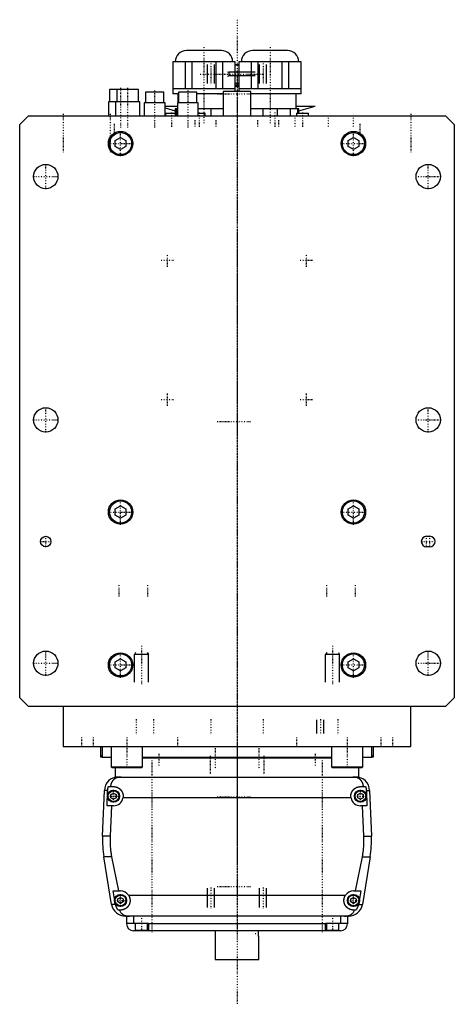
# Model space of a CAD drawing. Extents: x -125 to 125, y -123 to 443.
import ezdxf

# ---------------------------------------------------------------- set-up
doc = ezdxf.new("R2010")
doc.units = 0
doc.linetypes.add('CENTER', pattern=[1.5, 0.45, -0.5, 0.05, -0.5])
for name, color, linetype in [('AM_0', 7, 'CONTINUOUS'), ('AM_10', 7, 'CONTINUOUS'), ('AM_7', 7, 'CENTER')]:
    doc.layers.add(name, color=color, linetype=linetype)

msp = doc.modelspace()

# ---------------------------------------------------------------- linework, layer by layer
at = {"layer": 'AM_0', "color": 7, "linetype": 'CONTINUOUS'}
for p, q in [((-9, 425.5), (-29, 425.5)), ((29, 425.5), (9, 425.5)), ((-36.88, 419), (-36.88, 403.5)), ((-1.13, 419), (-36.88, 419)), ((-36.73, 403.5), (-36.73, 419)), ((-29.85, 419), (-29.85, 403.5)), ((-25.88, 403.5), (-25.88, 419)), ((-12.13, 419), (-12.13, 403.5)), ((-8.15, 403.5), (-8.15, 419)), ((-1.27, 419), (-1.27, 403.5)), ((-1.13, 403.5), (-1.13, 419)), ((-1.13, 417.5), (1.13, 417.5)), ((-1.13, 417.2), (1.13, 417.2)), ((1.12, 419), (1.12, 403.5)), ((36.87, 419), (1.12, 419)), ((1.27, 403.5), (1.27, 419)), ((8.15, 419), (8.15, 403.5)), ((12.12, 403.5), (12.12, 419)), ((25.87, 419), (25.87, 403.5)), ((29.85, 403.5), (29.85, 419)), ((36.73, 419), (36.73, 403.5)), ((36.87, 403.5), (36.87, 419)), ((-73.25, 403), (-73.25, 396)), ((-56.71, 403), (-73.25, 403)), ((-69.21, 403), (-69.21, 396)), ((-56.71, 396), (-56.71, 403)), ((-37, 403.5), (-37, 400.5)), ((-1, 403.5), (-37, 403.5)), ((-1.13, 406.8), (1.13, 406.8)), ((-1.13, 406.5), (1.13, 406.5)), ((-1.13, 405.5), (1.13, 405.5)), ((-1.13, 405), (1.13, 405)), ((-1, 402), (-1, 403.5)), ((1, 403.5), (1, 402)), ((37, 403.5), (1, 403.5)), ((37, 400.5), (37, 403.5)), ((-52.63, 401.5), (-52.63, 395.5)), ((-42.13, 401.5), (-52.63, 401.5)), ((-42.13, 395.5), (-42.13, 401.5)), ((-33.58, 400.5), (-37, 400.5)), ((-34, 400.5), (-34, 395.5)), ((-33.57, 401.5), (-33.57, 395.5)), ((-23.07, 401.5), (-33.57, 401.5)), ((-23.07, 395.5), (-23.07, 401.5)), ((-7.99, 400.5), (-23.07, 400.5)), ((-8, 402), (-8, 388)), ((8, 402), (-8, 402)), ((37, 400.5), (7.99, 400.5)), ((8, 388), (8, 402)), ((34, 392), (34, 400.5)), ((-74, 396), (-74, 388)), ((-55.96, 396), (-74, 396)), ((-69.96, 396), (-69.96, 388)), ((-55.96, 388), (-55.96, 396)), ((-53.38, 395.5), (-53.38, 388)), ((-41.38, 395.5), (-53.38, 395.5)), ((-41.39, 393.5), (-34.34, 393.5)), ((-41.38, 388), (-41.38, 395.5)), ((-41.38, 392.5), (-35.5, 390.88)), ((-35.5, 392), (-35.5, 388)), ((-34.32, 392), (-35.5, 392)), ((-34.87, 388), (-34.87, 392)), ((-34.32, 395.5), (-34.32, 388)), ((-22.32, 395.5), (-34.32, 395.5)), ((-22.32, 388), (-22.32, 395.5)), ((-7.99, 392), (-22.32, 392)), ((-14.97, 392), (-14.97, 388)), ((35.5, 392), (7.99, 392)), ((14.97, 388), (14.97, 392)), ((23.03, 392), (23.03, 388)), ((30.84, 388), (30.84, 392)), ((34.03, 393.5), (45, 393.5)), ((34.87, 392), (34.87, 389.5)), ((35.5, 390.88), (45, 393.5)), ((35.5, 389.5), (35.5, 392)), ((-125, 383), (-120, 388)), ((-120, 388), (120, 388)), ((-41.17, 389.5), (-41.17, 388)), ((-41.17, 389.5), (-35.5, 389.5)), ((-22.32, 389.5), (-18.25, 389.5)), ((-18.25, 388), (-18.25, 389.5)), ((34.17, 389.5), (34.17, 388)), ((34.17, 389.5), (41.17, 389.5)), ((41.17, 388), (41.17, 389.5)), ((120, 388), (125, 383)), ((-125, 53), (-125, 383)), ((125, 383), (125, 53)), ((-70, 373.73), (-67, 375.46)), ((-67, 375.46), (-64, 373.73)), ((64, 373.73), (67, 375.46)), ((67, 375.46), (70, 373.73)), ((-70, 370.27), (-70, 373.73)), ((-67, 368.54), (-70, 370.27)), ((-64, 370.27), (-67, 368.54)), ((-64, 373.73), (-64, 370.27)), ((64, 370.27), (64, 373.73)), ((67, 368.54), (64, 370.27)), ((70, 370.27), (67, 368.54)), ((70, 373.73), (70, 370.27)), ((-70, 161.73), (-67, 163.46)), ((-70, 158.27), (-70, 161.73)), ((-67, 163.46), (-64, 161.73)), ((-64, 161.73), (-64, 158.27)), ((64, 161.73), (67, 163.46)), ((64, 158.27), (64, 161.73)), ((67, 163.46), (70, 161.73)), ((70, 161.73), (70, 158.27)), ((-67, 156.54), (-70, 158.27)), ((-64, 158.27), (-67, 156.54)), ((67, 156.54), (64, 158.27)), ((70, 158.27), (67, 156.54)), ((109, 146), (111, 146)), ((111, 140), (109, 140)), ((-70, 73.73), (-67, 75.46)), ((-70, 70.27), (-70, 73.73)), ((-67, 75.46), (-64, 73.73)), ((-64, 73.73), (-64, 70.27)), ((64, 73.73), (67, 75.46)), ((64, 70.27), (64, 73.73)), ((67, 75.46), (70, 73.73)), ((70, 73.73), (70, 70.27)), ((-67, 68.54), (-70, 70.27)), ((-64, 70.27), (-67, 68.54)), ((67, 68.54), (64, 70.27)), ((70, 70.27), (67, 68.54)), ((-120, 48), (-125, 53)), ((125, 53), (120, 48)), ((120, 48), (-120, 48)), ((-100, 48), (-100, 25)), ((100, 25), (100, 48)), ((-100, 25), (100, 25)), ((-88.79, 25.01), (-88.79, 25)), ((-78.5, 25), (-78.5, 19.2)), ((-77.5, 25), (-77.5, 19)), ((-72.29, 25), (-72.29, 13.4)), ((-54.29, 13.4), (-54.29, 25)), ((-40.35, 25), (-40.35, 25)), ((40.35, 25), (40.35, 25)), ((54.29, 25), (54.29, 13.4)), ((72.29, 13.4), (72.29, 25)), ((77.5, 19), (77.5, 25)), ((78.5, 19.2), (78.5, 25)), ((88.79, 25), (88.79, 25.01)), ((-78.5, 19.7), (-77.56, 19.7)), ((-78.5, 19.2), (-77.56, 19.2)), ((-77.5, 19), (-72.29, 19)), ((-54.3, 18.5), (54.3, 18.5)), ((-54.29, 19), (54.29, 19)), ((72.29, 19), (77.5, 19)), ((77.56, 19.7), (78.5, 19.7)), ((77.56, 19.2), (78.5, 19.2)), ((-72.29, 13.4), (-71.89, 13)), ((-72.29, 13.4), (-54.29, 13.4)), ((-71.89, 13), (-54.69, 13)), ((-70, 13), (-70, 7.5)), ((-54.69, 13), (-54.29, 13.4)), ((54.29, 13.4), (54.69, 13)), ((54.29, 13.4), (72.29, 13.4)), ((54.69, 13), (71.89, 13)), ((70, 7.5), (70, 13)), ((71.89, 13), (72.29, 13.4)), ((-70, 7.5), (-66.56, 7.5)), ((-68.3, 7.5), (68.3, 7.5)), ((68.3, 7.5), (70, 7.5)), ((-73.97, 2), (-71, 2)), ((71, 2), (73.97, 2)), ((-77.28, -26.54), (-76.29, -0.2)), ((-74.4, -0.2), (-76.29, -0.2)), ((-74.75, -9), (-74.4, -0.2)), ((-72.5, -2.63), (-71, -1.77)), ((-72.5, -4.37), (-72.5, -2.63)), ((-71, -5.23), (-72.5, -4.37)), ((-71, -1.77), (-69.5, -2.63)), ((-69.5, -4.37), (-71, -5.23)), ((-69.5, -2.63), (-69.5, -4.37)), ((65.59, -4.5), (-65.59, -4.5)), ((69.5, -2.63), (71, -1.77)), ((69.5, -4.37), (69.5, -2.63)), ((71, -5.23), (69.5, -4.37)), ((71, -1.77), (72.5, -2.63)), ((72.5, -4.37), (71, -5.23)), ((72.5, -2.63), (72.5, -4.37)), ((74.4, -0.2), (76.29, -0.2)), ((74.4, -0.2), (74.75, -9)), ((76.29, -0.2), (77.28, -26.54)), ((-71, -9), (-74.75, -9)), ((-72.2, -9), (-72.97, -26.54)), ((74.75, -9), (71, -9)), ((72.97, -26.54), (72.2, -9)), ((-72.97, -26.54), (-77.28, -26.54)), ((72.97, -26.54), (77.28, -26.54)), ((-72.1, -65.78), (-76.54, -38.4)), ((-72.1, -38.4), (-76.54, -38.4)), ((-72.1, -38.4), (-68.19, -58)), ((68.19, -58), (72.1, -38.4)), ((72.1, -38.4), (76.54, -38.4)), ((76.54, -38.4), (72.1, -65.78)), ((-70.39, -62.62), (-71.21, -58)), ((-71.21, -58), (-67, -58)), ((-68.5, -62.63), (-67, -61.77)), ((-67, -61.77), (-65.5, -62.63)), ((-62.39, -60.5), (62.39, -60.5)), ((65.5, -62.63), (67, -61.77)), ((67, -58), (71.21, -58)), ((67, -61.77), (68.5, -62.63)), ((71.21, -58), (70.39, -62.62)), ((-69.82, -65.78), (-72.1, -65.78)), ((-69.82, -65.78), (-69.87, -65.5)), ((-68.5, -64.37), (-68.5, -62.63)), ((-67, -65.23), (-68.5, -64.37)), ((-65.5, -64.37), (-67, -65.23)), ((-65.5, -62.63), (-65.5, -64.37)), ((65.5, -64.37), (65.5, -62.63)), ((67, -65.23), (65.5, -64.37)), ((68.5, -64.37), (67, -65.23)), ((68.5, -62.63), (68.5, -64.37)), ((69.87, -65.5), (69.82, -65.78)), ((69.82, -65.78), (72.1, -65.78)), ((-67, -69), (-68.39, -69)), ((64.2, -72.5), (-64.2, -72.5)), ((-63.5, -72.5), (-63.5, -77)), ((-59.5, -72.5), (-59.5, -76.5)), ((59.5, -72.5), (59.5, -76.5)), ((63.5, -72.5), (63.5, -77)), ((68.39, -69), (67, -69)), ((-63.5, -76.5), (-51, -76.5)), ((-58.5, -76.5), (-58.5, -80.5)), ((-51.5, -80.5), (-51.5, -76.5)), ((-51, -76.5), (-51, -81)), ((51, -77), (-51, -77)), ((51, -81), (51, -76.5)), ((51, -76.5), (63.5, -76.5)), ((51.5, -76.5), (51.5, -80.5)), ((58.5, -80.5), (58.5, -76.5)), ((59.5, -81), (-59.5, -81)), ((-58.5, -80.5), (-51.5, -80.5)), ((-55, -81), (-55, -80.5)), ((-12.5, -81), (-12.5, -97.5)), ((12.43, -81.11), (12.42, -81.25)), ((12.45, -84.14), (12.47, -84.29)), ((12.49, -84.42), (12.49, -84.46)), ((12.5, -97.5), (12.5, -84.5)), ((51.5, -80.5), (58.5, -80.5)), ((55, -81), (55, -80.5)), ((-12.5, -97.5), (12.5, -97.5))]:
    msp.add_line(p, q, dxfattribs=at)
for points in [[(-66.56, 7.5, 0), (-66.61, 7.5, 0), (-66.7, 7.5, 0), (-66.8, 7.5, 0), (-66.84, 7.5, 0), (-66.89, 7.49, 0), (-66.98, 7.49, 0), (-67.08, 7.49, 0), (-67.17, 7.48, 0), (-67.26, 7.47, 0), (-67.35, 7.47, 0), (-67.4, 7.46, 0), (-67.45, 7.46, 0), (-67.54, 7.45, 0), (-67.63, 7.44, 0), (-67.72, 7.42, 0), (-67.82, 7.41, 0), (-67.91, 7.4, 0), (-67.95, 7.39, 0), (-68, 7.38, 0), (-68.09, 7.37, 0), (-68.18, 7.35, 0), (-68.23, 7.34, 0), (-68.27, 7.33, 0), (-68.36, 7.31, 0), (-68.45, 7.29, 0), (-68.49, 7.28, 0), (-68.53, 7.27, 0), (-68.62, 7.24, 0), (-68.71, 7.22, 0), (-68.79, 7.2, 0), (-68.88, 7.17, 0), (-68.96, 7.14, 0), (-69, 7.13, 0), (-69.04, 7.11, 0), (-69.13, 7.08, 0), (-69.21, 7.05, 0), (-69.29, 7.02, 0), (-69.37, 6.99, 0), (-69.45, 6.96, 0), (-69.49, 6.94, 0), (-69.53, 6.92, 0), (-69.6, 6.89, 0), (-69.68, 6.85, 0), (-69.76, 6.81, 0), (-69.83, 6.77, 0), (-69.91, 6.74, 0), (-69.94, 6.72, 0), (-69.98, 6.69, 0), (-70.05, 6.65, 0), (-70.12, 6.61, 0), (-70.19, 6.57, 0), (-70.26, 6.52, 0), (-70.33, 6.48, 0), (-70.37, 6.46, 0), (-70.4, 6.43, 0), (-70.47, 6.39, 0), (-70.53, 6.34, 0), (-70.6, 6.29, 0), (-70.66, 6.24, 0), (-70.72, 6.19, 0), (-70.75, 6.17, 0), (-70.78, 6.14, 0), (-70.84, 6.09, 0), (-70.9, 6.04, 0), (-70.93, 6.01, 0), (-70.96, 5.98, 0), (-71.02, 5.93, 0), (-71.08, 5.87, 0), (-71.1, 5.85, 0), (-71.13, 5.82, 0), (-71.19, 5.76, 0), (-71.24, 5.71, 0), (-71.29, 5.65, 0), (-71.34, 5.59, 0), (-71.4, 5.53, 0), (-71.42, 5.5, 0), (-71.45, 5.47, 0), (-71.5, 5.41, 0), (-71.54, 5.35, 0), (-71.59, 5.28, 0), (-71.64, 5.22, 0), (-71.68, 5.16, 0), (-71.71, 5.12, 0), (-71.73, 5.09, 0), (-71.77, 5.02, 0), (-71.82, 4.96, 0), (-71.86, 4.89, 0), (-71.9, 4.82, 0), (-71.94, 4.75, 0), (-71.96, 4.72, 0), (-71.98, 4.68, 0), (-72.02, 4.61, 0), (-72.06, 4.54, 0), (-72.1, 4.46, 0), (-72.13, 4.39, 0), (-72.17, 4.32, 0), (-72.18, 4.28, 0), (-72.2, 4.24, 0), (-72.24, 4.16, 0), (-72.27, 4.09, 0), (-72.3, 4.01, 0), (-72.33, 3.93, 0), (-72.36, 3.85, 0), (-72.37, 3.81, 0), (-72.39, 3.77, 0), (-72.42, 3.69, 0), (-72.44, 3.61, 0), (-72.46, 3.57, 0), (-72.47, 3.52, 0), (-72.49, 3.44, 0), (-72.52, 3.36, 0), (-72.53, 3.32, 0), (-72.54, 3.27, 0), (-72.56, 3.19, 0), (-72.58, 3.1, 0), (-72.6, 3.02, 0), (-72.62, 2.93, 0), (-72.63, 2.84, 0), (-72.64, 2.8, 0), (-72.65, 2.76, 0), (-72.66, 2.67, 0), (-72.68, 2.58, 0), (-72.72, 2.27, 0), (-72.74, 2, 0)], [(72.74, 2, 0), (72.74, 2.05, 0), (72.73, 2.14, 0), (72.72, 2.23, 0), (72.72, 2.27, 0), (72.71, 2.32, 0), (72.7, 2.41, 0), (72.69, 2.5, 0), (72.68, 2.59, 0), (72.66, 2.68, 0), (72.65, 2.76, 0), (72.64, 2.81, 0), (72.63, 2.85, 0), (72.61, 2.94, 0), (72.6, 3.03, 0), (72.58, 3.11, 0), (72.56, 3.2, 0), (72.54, 3.28, 0), (72.52, 3.33, 0), (72.51, 3.37, 0), (72.49, 3.45, 0), (72.46, 3.53, 0), (72.45, 3.58, 0), (72.44, 3.62, 0), (72.41, 3.7, 0), (72.39, 3.78, 0), (72.37, 3.82, 0), (72.36, 3.86, 0), (72.33, 3.94, 0), (72.3, 4.01, 0), (72.27, 4.09, 0), (72.23, 4.17, 0), (72.2, 4.24, 0), (72.18, 4.28, 0), (72.17, 4.32, 0), (72.13, 4.39, 0), (72.1, 4.46, 0), (72.06, 4.54, 0), (72.02, 4.61, 0), (71.98, 4.68, 0), (71.96, 4.71, 0), (71.94, 4.75, 0), (71.9, 4.82, 0), (71.86, 4.89, 0), (71.82, 4.95, 0), (71.78, 5.02, 0), (71.73, 5.08, 0), (71.71, 5.12, 0), (71.69, 5.15, 0), (71.64, 5.21, 0), (71.6, 5.28, 0), (71.55, 5.34, 0), (71.5, 5.4, 0), (71.45, 5.46, 0), (71.43, 5.49, 0), (71.4, 5.52, 0), (71.35, 5.58, 0), (71.3, 5.64, 0), (71.25, 5.7, 0), (71.19, 5.75, 0), (71.14, 5.81, 0), (71.11, 5.84, 0), (71.08, 5.87, 0), (71.03, 5.92, 0), (70.97, 5.98, 0), (70.94, 6, 0), (70.91, 6.03, 0), (70.85, 6.08, 0), (70.79, 6.13, 0), (70.76, 6.16, 0), (70.73, 6.18, 0), (70.67, 6.23, 0), (70.6, 6.28, 0), (70.54, 6.33, 0), (70.47, 6.38, 0), (70.41, 6.43, 0), (70.37, 6.45, 0), (70.34, 6.47, 0), (70.27, 6.52, 0), (70.2, 6.56, 0), (70.13, 6.61, 0), (70.06, 6.65, 0), (69.99, 6.69, 0), (69.95, 6.71, 0), (69.91, 6.73, 0), (69.84, 6.77, 0), (69.76, 6.81, 0), (69.69, 6.85, 0), (69.61, 6.88, 0), (69.53, 6.92, 0), (69.5, 6.94, 0), (69.46, 6.95, 0), (69.38, 6.99, 0), (69.3, 7.02, 0), (69.22, 7.05, 0), (69.13, 7.08, 0), (69.05, 7.11, 0), (69.01, 7.13, 0), (68.97, 7.14, 0), (68.89, 7.17, 0), (68.8, 7.19, 0), (68.72, 7.22, 0), (68.63, 7.24, 0), (68.54, 7.27, 0), (68.5, 7.28, 0), (68.46, 7.29, 0), (68.37, 7.31, 0), (68.28, 7.33, 0), (68.23, 7.34, 0), (68.19, 7.35, 0), (68.1, 7.36, 0), (68.01, 7.38, 0), (67.96, 7.39, 0), (67.91, 7.4, 0), (67.82, 7.41, 0), (67.73, 7.42, 0), (67.64, 7.44, 0), (67.55, 7.45, 0), (67.45, 7.46, 0), (67.41, 7.46, 0), (67.36, 7.47, 0), (67.27, 7.47, 0), (67.17, 7.48, 0), (67.08, 7.49, 0), (66.99, 7.49, 0), (66.89, 7.49, 0), (66.85, 7.5, 0), (66.8, 7.5, 0), (66.7, 7.5, 0), (66.61, 7.5, 0), (66.56, 7.5, 0)], [(-74.4, -0.2, 0), (-74.39, -0.14, 0), (-74.39, -0.02, 0), (-74.38, 0.1, 0), (-74.37, 0.16, 0), (-74.37, 0.23, 0), (-74.35, 0.35, 0), (-74.34, 0.47, 0), (-74.32, 0.6, 0), (-74.3, 0.72, 0), (-74.28, 0.85, 0), (-74.27, 0.91, 0), (-74.26, 0.97, 0), (-74.23, 1.1, 0), (-74.2, 1.22, 0), (-74.17, 1.34, 0), (-74.14, 1.47, 0), (-74.1, 1.59, 0), (-74.09, 1.65, 0), (-74.07, 1.71, 0), (-74.03, 1.83, 0), (-73.99, 1.94, 0), (-73.97, 2, 0)], [(-71, 2, 0), (-70.96, 2, 0), (-70.87, 2, 0), (-70.78, 2, 0), (-70.73, 1.99, 0), (-70.69, 1.99, 0), (-70.6, 1.99, 0), (-70.51, 1.98, 0), (-70.42, 1.97, 0), (-70.33, 1.96, 0), (-70.24, 1.95, 0), (-70.19, 1.94, 0), (-70.15, 1.93, 0), (-70.06, 1.92, 0), (-69.97, 1.9, 0), (-69.88, 1.88, 0), (-69.79, 1.86, 0), (-69.7, 1.84, 0), (-69.65, 1.83, 0), (-69.61, 1.82, 0), (-69.52, 1.8, 0), (-69.43, 1.77, 0), (-69.38, 1.76, 0), (-69.34, 1.74, 0), (-69.25, 1.72, 0), (-69.17, 1.69, 0), (-69.12, 1.67, 0), (-69.08, 1.65, 0), (-68.99, 1.62, 0), (-68.91, 1.59, 0), (-68.82, 1.55, 0), (-68.74, 1.51, 0), (-68.66, 1.48, 0), (-68.61, 1.46, 0), (-68.57, 1.44, 0), (-68.49, 1.39, 0), (-68.41, 1.35, 0), (-68.33, 1.31, 0), (-68.25, 1.26, 0), (-68.17, 1.22, 0), (-68.14, 1.2, 0), (-68.1, 1.17, 0), (-68.02, 1.12, 0), (-67.95, 1.07, 0), (-67.87, 1.02, 0), (-67.8, 0.97, 0), (-67.73, 0.92, 0), (-67.69, 0.89, 0), (-67.66, 0.87, 0), (-67.59, 0.81, 0), (-67.52, 0.76, 0), (-67.45, 0.7, 0), (-67.39, 0.65, 0), (-67.32, 0.59, 0), (-67.29, 0.56, 0), (-67.26, 0.53, 0), (-67.2, 0.47, 0), (-67.14, 0.41, 0), (-67.08, 0.35, 0), (-67.02, 0.29, 0), (-66.96, 0.23, 0), (-66.93, 0.2, 0), (-66.9, 0.17, 0), (-66.84, 0.1, 0), (-66.79, 0.04, 0), (-66.76, 0, 0), (-66.73, -0.03, 0), (-66.68, -0.1, 0), (-66.62, -0.17, 0), (-66.6, -0.2, 0), (-66.57, -0.24, 0), (-66.52, -0.31, 0), (-66.47, -0.38, 0), (-66.42, -0.45, 0), (-66.37, -0.53, 0), (-66.32, -0.6, 0), (-66.3, -0.64, 0), (-66.28, -0.68, 0), (-66.23, -0.76, 0), (-66.19, -0.83, 0), (-66.15, -0.91, 0), (-66.11, -0.99, 0), (-66.06, -1.07, 0), (-66.05, -1.11, 0), (-66.03, -1.15, 0), (-65.99, -1.23, 0), (-65.95, -1.32, 0), (-65.92, -1.4, 0), (-65.88, -1.48, 0), (-65.85, -1.57, 0), (-65.84, -1.61, 0), (-65.82, -1.65, 0), (-65.79, -1.74, 0), (-65.76, -1.82, 0), (-65.74, -1.91, 0), (-65.71, -1.99, 0), (-65.69, -2.08, 0), (-65.68, -2.12, 0), (-65.66, -2.17, 0), (-65.64, -2.25, 0), (-65.62, -2.34, 0), (-65.61, -2.43, 0), (-65.59, -2.52, 0), (-65.57, -2.6, 0), (-65.57, -2.65, 0), (-65.56, -2.69, 0), (-65.55, -2.78, 0), (-65.54, -2.87, 0), (-65.53, -2.91, 0), (-65.53, -2.96, 0), (-65.52, -3.04, 0), (-65.51, -3.13, 0), (-65.51, -3.18, 0), (-65.51, -3.22, 0), (-65.5, -3.31, 0), (-65.5, -3.39, 0), (-65.5, -3.48, 0), (-65.5, -3.57, 0), (-65.5, -3.65, 0), (-65.5, -3.7, 0), (-65.51, -3.74, 0), (-65.51, -3.83, 0), (-65.52, -3.92, 0), (-65.52, -4.01, 0), (-65.53, -4.1, 0), (-65.54, -4.19, 0), (-65.55, -4.23, 0), (-65.55, -4.28, 0), (-65.57, -4.37, 0), (-65.58, -4.46, 0), (-65.59, -4.5, 0)], [(65.59, -4.5, 0), (65.58, -4.46, 0), (65.57, -4.37, 0), (65.55, -4.28, 0), (65.55, -4.23, 0), (65.54, -4.19, 0), (65.53, -4.1, 0), (65.52, -4.01, 0), (65.52, -3.92, 0), (65.51, -3.83, 0), (65.51, -3.74, 0), (65.5, -3.7, 0), (65.5, -3.65, 0), (65.5, -3.57, 0), (65.5, -3.48, 0), (65.5, -3.39, 0), (65.5, -3.31, 0), (65.51, -3.22, 0), (65.51, -3.18, 0), (65.51, -3.13, 0), (65.52, -3.04, 0), (65.53, -2.96, 0), (65.53, -2.91, 0), (65.54, -2.87, 0), (65.55, -2.78, 0), (65.56, -2.69, 0), (65.57, -2.65, 0), (65.57, -2.6, 0), (65.59, -2.52, 0), (65.61, -2.43, 0), (65.62, -2.34, 0), (65.64, -2.25, 0), (65.66, -2.17, 0), (65.68, -2.12, 0), (65.69, -2.08, 0), (65.71, -1.99, 0), (65.74, -1.91, 0), (65.76, -1.82, 0), (65.79, -1.74, 0), (65.82, -1.65, 0), (65.84, -1.61, 0), (65.85, -1.57, 0), (65.88, -1.48, 0), (65.92, -1.4, 0), (65.95, -1.32, 0), (65.99, -1.23, 0), (66.03, -1.15, 0), (66.05, -1.11, 0), (66.06, -1.07, 0), (66.11, -0.99, 0), (66.15, -0.91, 0), (66.19, -0.83, 0), (66.23, -0.76, 0), (66.28, -0.68, 0), (66.3, -0.64, 0), (66.32, -0.6, 0), (66.37, -0.53, 0), (66.42, -0.45, 0), (66.47, -0.38, 0), (66.52, -0.31, 0), (66.57, -0.24, 0), (66.6, -0.2, 0), (66.62, -0.17, 0), (66.68, -0.1, 0), (66.73, -0.03, 0), (66.76, 0, 0), (66.79, 0.04, 0), (66.84, 0.1, 0), (66.9, 0.17, 0), (66.93, 0.2, 0), (66.96, 0.23, 0), (67.02, 0.29, 0), (67.08, 0.35, 0), (67.14, 0.41, 0), (67.2, 0.47, 0), (67.26, 0.53, 0), (67.29, 0.56, 0), (67.32, 0.59, 0), (67.39, 0.65, 0), (67.45, 0.7, 0), (67.52, 0.76, 0), (67.59, 0.81, 0), (67.66, 0.87, 0), (67.69, 0.89, 0), (67.73, 0.92, 0), (67.8, 0.97, 0), (67.87, 1.02, 0), (67.95, 1.07, 0), (68.02, 1.12, 0), (68.1, 1.17, 0), (68.14, 1.2, 0), (68.17, 1.22, 0), (68.25, 1.26, 0), (68.33, 1.31, 0), (68.41, 1.35, 0), (68.49, 1.39, 0), (68.57, 1.44, 0), (68.61, 1.46, 0), (68.66, 1.48, 0), (68.74, 1.51, 0), (68.82, 1.55, 0), (68.91, 1.59, 0), (68.99, 1.62, 0), (69.08, 1.65, 0), (69.12, 1.67, 0), (69.17, 1.69, 0), (69.25, 1.72, 0), (69.34, 1.74, 0), (69.38, 1.76, 0), (69.43, 1.77, 0), (69.52, 1.8, 0), (69.61, 1.82, 0), (69.65, 1.83, 0), (69.7, 1.84, 0), (69.79, 1.86, 0), (69.88, 1.88, 0), (69.97, 1.9, 0), (70.06, 1.92, 0), (70.15, 1.93, 0), (70.19, 1.94, 0), (70.24, 1.95, 0), (70.33, 1.96, 0), (70.42, 1.97, 0), (70.51, 1.98, 0), (70.6, 1.99, 0), (70.69, 1.99, 0), (70.73, 1.99, 0), (70.78, 2, 0), (70.87, 2, 0), (70.96, 2, 0), (71, 2, 0)], [(73.97, 2, 0), (73.99, 1.94, 0), (74.03, 1.83, 0), (74.07, 1.71, 0), (74.09, 1.65, 0), (74.1, 1.59, 0), (74.14, 1.47, 0), (74.17, 1.34, 0), (74.2, 1.22, 0), (74.23, 1.1, 0), (74.26, 0.97, 0), (74.27, 0.91, 0), (74.28, 0.85, 0), (74.3, 0.72, 0), (74.32, 0.6, 0), (74.34, 0.47, 0), (74.35, 0.35, 0), (74.37, 0.23, 0), (74.37, 0.16, 0), (74.38, 0.1, 0), (74.39, -0.02, 0), (74.39, -0.14, 0), (74.4, -0.2, 0)], [(-72.97, -26.54, 0), (-72.99, -26.87, 0), (-73.01, -27.51, 0), (-73.02, -28.16, 0), (-73.02, -28.47, 0), (-73.02, -28.79, 0), (-73.02, -29.43, 0), (-73, -30.07, 0), (-72.98, -30.72, 0), (-72.96, -31.37, 0), (-72.92, -32.03, 0), (-72.9, -32.36, 0), (-72.87, -32.69, 0), (-72.82, -33.35, 0), (-72.75, -34.02, 0), (-72.68, -34.69, 0), (-72.59, -35.36, 0), (-72.5, -36.04, 0), (-72.45, -36.38, 0), (-72.4, -36.71, 0), (-72.29, -37.39, 0), (-72.17, -38.06, 0), (-72.1, -38.4, 0)], [(72.1, -38.4, 0), (72.17, -38.06, 0), (72.29, -37.39, 0), (72.4, -36.71, 0), (72.45, -36.38, 0), (72.5, -36.04, 0), (72.59, -35.36, 0), (72.68, -34.69, 0), (72.75, -34.02, 0), (72.82, -33.35, 0), (72.87, -32.69, 0), (72.9, -32.36, 0), (72.92, -32.03, 0), (72.96, -31.37, 0), (72.98, -30.72, 0), (73, -30.07, 0), (73.02, -29.43, 0), (73.02, -28.79, 0), (73.02, -28.47, 0), (73.02, -28.16, 0), (73.01, -27.51, 0), (72.99, -26.87, 0), (72.97, -26.54, 0)], [(-62.39, -60.5, 0), (-62.36, -60.55, 0), (-62.3, -60.65, 0), (-62.24, -60.74, 0), (-62.21, -60.79, 0), (-62.18, -60.84, 0), (-62.13, -60.95, 0), (-62.08, -61.05, 0), (-62.03, -61.15, 0), (-61.98, -61.26, 0), (-61.93, -61.36, 0), (-61.91, -61.41, 0), (-61.89, -61.47, 0), (-61.85, -61.57, 0), (-61.81, -61.68, 0), (-61.77, -61.79, 0), (-61.74, -61.9, 0), (-61.71, -62.01, 0), (-61.69, -62.06, 0), (-61.68, -62.12, 0), (-61.65, -62.23, 0), (-61.62, -62.34, 0), (-61.61, -62.39, 0), (-61.6, -62.45, 0), (-61.58, -62.56, 0), (-61.56, -62.66, 0), (-61.56, -62.72, 0), (-61.55, -62.77, 0), (-61.53, -62.88, 0), (-61.52, -62.99, 0), (-61.51, -63.1, 0), (-61.51, -63.21, 0), (-61.5, -63.31, 0), (-61.5, -63.37, 0), (-61.5, -63.42, 0), (-61.5, -63.52, 0), (-61.5, -63.63, 0), (-61.5, -63.73, 0), (-61.51, -63.84, 0), (-61.52, -63.95, 0), (-61.52, -64, 0), (-61.53, -64.05, 0), (-61.54, -64.16, 0), (-61.55, -64.26, 0), (-61.57, -64.37, 0), (-61.59, -64.47, 0), (-61.61, -64.58, 0), (-61.62, -64.63, 0), (-61.63, -64.69, 0), (-61.65, -64.79, 0), (-61.68, -64.9, 0), (-61.71, -65, 0), (-61.74, -65.1, 0), (-61.77, -65.21, 0), (-61.79, -65.26, 0), (-61.81, -65.31, 0), (-61.84, -65.41, 0), (-61.88, -65.51, 0), (-61.92, -65.61, 0), (-61.96, -65.71, 0), (-62.01, -65.81, 0), (-62.03, -65.86, 0), (-62.05, -65.9, 0), (-62.1, -66, 0), (-62.15, -66.1, 0), (-62.18, -66.14, 0), (-62.2, -66.19, 0), (-62.26, -66.28, 0), (-62.31, -66.37, 0), (-62.34, -66.42, 0), (-62.37, -66.46, 0), (-62.43, -66.55, 0), (-62.49, -66.64, 0), (-62.55, -66.73, 0), (-62.61, -66.81, 0), (-62.67, -66.9, 0), (-62.71, -66.94, 0), (-62.74, -66.98, 0), (-62.81, -67.06, 0), (-62.87, -67.14, 0), (-62.94, -67.21, 0), (-63.01, -67.29, 0), (-63.09, -67.36, 0), (-63.12, -67.4, 0), (-63.16, -67.44, 0), (-63.23, -67.51, 0), (-63.31, -67.58, 0), (-63.38, -67.64, 0), (-63.46, -67.71, 0), (-63.55, -67.78, 0), (-63.59, -67.81, 0), (-63.63, -67.85, 0), (-63.71, -67.91, 0), (-63.8, -67.97, 0), (-63.89, -68.04, 0), (-63.98, -68.1, 0), (-64.07, -68.15, 0), (-64.12, -68.18, 0), (-64.16, -68.21, 0), (-64.26, -68.27, 0), (-64.36, -68.32, 0), (-64.45, -68.37, 0), (-64.55, -68.43, 0), (-64.65, -68.47, 0), (-64.7, -68.5, 0), (-64.76, -68.52, 0), (-64.86, -68.57, 0), (-64.96, -68.61, 0), (-65.02, -68.63, 0), (-65.07, -68.65, 0), (-65.17, -68.69, 0), (-65.28, -68.72, 0), (-65.34, -68.74, 0), (-65.39, -68.76, 0), (-65.5, -68.79, 0), (-65.61, -68.82, 0), (-65.72, -68.85, 0), (-65.83, -68.87, 0), (-65.94, -68.9, 0), (-66, -68.91, 0), (-66.05, -68.92, 0), (-66.16, -68.94, 0), (-66.27, -68.95, 0), (-66.39, -68.97, 0), (-66.5, -68.98, 0), (-66.61, -68.99, 0), (-66.67, -68.99, 0), (-66.72, -68.99, 0), (-66.83, -69, 0), (-66.94, -69, 0), (-67, -69, 0)], [(67, -69, 0), (66.94, -69, 0), (66.83, -69, 0), (66.72, -68.99, 0), (66.67, -68.99, 0), (66.61, -68.99, 0), (66.5, -68.98, 0), (66.39, -68.97, 0), (66.27, -68.95, 0), (66.16, -68.94, 0), (66.05, -68.92, 0), (66, -68.91, 0), (65.94, -68.9, 0), (65.83, -68.87, 0), (65.72, -68.85, 0), (65.61, -68.82, 0), (65.5, -68.79, 0), (65.39, -68.76, 0), (65.34, -68.74, 0), (65.28, -68.72, 0), (65.17, -68.69, 0), (65.07, -68.65, 0), (65.02, -68.63, 0), (64.96, -68.61, 0), (64.86, -68.57, 0), (64.76, -68.52, 0), (64.7, -68.5, 0), (64.65, -68.47, 0), (64.55, -68.43, 0), (64.45, -68.37, 0), (64.36, -68.32, 0), (64.26, -68.27, 0), (64.16, -68.21, 0), (64.12, -68.18, 0), (64.07, -68.15, 0), (63.98, -68.1, 0), (63.89, -68.04, 0), (63.8, -67.97, 0), (63.71, -67.91, 0), (63.63, -67.85, 0), (63.59, -67.81, 0), (63.55, -67.78, 0), (63.46, -67.71, 0), (63.38, -67.64, 0), (63.31, -67.58, 0), (63.23, -67.51, 0), (63.16, -67.44, 0), (63.12, -67.4, 0), (63.09, -67.36, 0), (63.01, -67.29, 0), (62.94, -67.21, 0), (62.87, -67.14, 0), (62.81, -67.06, 0), (62.74, -66.98, 0), (62.71, -66.94, 0), (62.67, -66.9, 0), (62.61, -66.81, 0), (62.55, -66.73, 0), (62.49, -66.64, 0), (62.43, -66.55, 0), (62.37, -66.46, 0), (62.34, -66.42, 0), (62.31, -66.37, 0), (62.26, -66.28, 0), (62.2, -66.19, 0), (62.18, -66.14, 0), (62.15, -66.1, 0), (62.1, -66, 0), (62.05, -65.9, 0), (62.03, -65.86, 0), (62.01, -65.81, 0), (61.96, -65.71, 0), (61.92, -65.61, 0), (61.88, -65.51, 0), (61.84, -65.41, 0), (61.81, -65.31, 0), (61.79, -65.26, 0), (61.77, -65.21, 0), (61.74, -65.1, 0), (61.71, -65, 0), (61.68, -64.9, 0), (61.65, -64.79, 0), (61.63, -64.69, 0), (61.62, -64.63, 0), (61.61, -64.58, 0), (61.59, -64.47, 0), (61.57, -64.37, 0), (61.55, -64.26, 0), (61.54, -64.16, 0), (61.53, -64.05, 0), (61.52, -64, 0), (61.52, -63.95, 0), (61.51, -63.84, 0), (61.5, -63.73, 0), (61.5, -63.63, 0), (61.5, -63.52, 0), (61.5, -63.42, 0), (61.5, -63.37, 0), (61.5, -63.31, 0), (61.51, -63.21, 0), (61.51, -63.1, 0), (61.52, -62.99, 0), (61.53, -62.88, 0), (61.55, -62.77, 0), (61.56, -62.72, 0), (61.56, -62.66, 0), (61.58, -62.56, 0), (61.6, -62.45, 0), (61.61, -62.39, 0), (61.62, -62.34, 0), (61.65, -62.23, 0), (61.68, -62.12, 0), (61.69, -62.06, 0), (61.71, -62.01, 0), (61.74, -61.9, 0), (61.77, -61.79, 0), (61.81, -61.68, 0), (61.85, -61.57, 0), (61.89, -61.47, 0), (61.91, -61.41, 0), (61.93, -61.36, 0), (61.98, -61.26, 0), (62.03, -61.15, 0), (62.08, -61.05, 0), (62.13, -60.95, 0), (62.18, -60.84, 0), (62.21, -60.79, 0), (62.24, -60.74, 0), (62.3, -60.65, 0), (62.36, -60.55, 0), (62.39, -60.5, 0)], [(-68.39, -69, 0), (-68.45, -68.92, 0), (-68.56, -68.77, 0), (-68.67, -68.61, 0), (-68.72, -68.53, 0), (-68.77, -68.45, 0), (-68.88, -68.28, 0), (-68.98, -68.11, 0), (-69.07, -67.93, 0), (-69.17, -67.75, 0), (-69.26, -67.57, 0), (-69.3, -67.47, 0), (-69.34, -67.38, 0), (-69.42, -67.19, 0), (-69.49, -67.01, 0), (-69.55, -66.83, 0), (-69.61, -66.65, 0), (-69.66, -66.46, 0), (-69.69, -66.37, 0), (-69.71, -66.27, 0), (-69.76, -66.08, 0), (-69.8, -65.88, 0), (-69.82, -65.78, 0)], [(69.82, -65.78, 0), (69.8, -65.88, 0), (69.76, -66.08, 0), (69.71, -66.27, 0), (69.69, -66.37, 0), (69.66, -66.46, 0), (69.61, -66.65, 0), (69.55, -66.83, 0), (69.49, -67.01, 0), (69.42, -67.19, 0), (69.34, -67.38, 0), (69.3, -67.47, 0), (69.26, -67.57, 0), (69.17, -67.75, 0), (69.07, -67.93, 0), (68.98, -68.11, 0), (68.88, -68.28, 0), (68.77, -68.45, 0), (68.72, -68.53, 0), (68.67, -68.61, 0), (68.56, -68.77, 0), (68.45, -68.92, 0), (68.39, -69, 0)], [(-67.64, -69, 0), (-67.57, -69.19, 0), (-67.42, -69.55, 0), (-67.24, -69.89, 0), (-67.14, -70.05, 0), (-67.04, -70.21, 0), (-66.82, -70.51, 0), (-66.59, -70.78, 0), (-66.32, -71.04, 0), (-66.16, -71.19, 0), (-66.11, -71.23, 0), (-66.07, -71.27, 0), (-66.04, -71.29, 0), (-66.02, -71.31, 0), (-65.97, -71.34, 0), (-65.92, -71.38, 0), (-65.87, -71.42, 0), (-65.81, -71.45, 0), (-65.76, -71.49, 0), (-65.73, -71.51, 0), (-65.71, -71.53, 0), (-65.65, -71.56, 0), (-65.6, -71.6, 0), (-65.57, -71.61, 0), (-65.54, -71.63, 0), (-65.49, -71.66, 0), (-65.43, -71.69, 0), (-65.4, -71.71, 0), (-65.38, -71.73, 0), (-65.32, -71.76, 0), (-65.26, -71.79, 0), (-65.2, -71.82, 0), (-65.14, -71.85, 0), (-65.08, -71.88, 0), (-65.05, -71.89, 0), (-65.02, -71.91, 0), (-64.96, -71.93, 0), (-64.9, -71.96, 0), (-64.83, -71.99, 0), (-64.77, -72.01, 0), (-64.71, -72.04, 0), (-64.68, -72.05, 0), (-64.64, -72.06, 0), (-64.58, -72.09, 0), (-64.52, -72.11, 0), (-64.45, -72.13, 0), (-64.39, -72.15, 0), (-64.32, -72.17, 0), (-64.29, -72.18, 0), (-64.25, -72.19, 0), (-64.19, -72.21, 0), (-64.12, -72.23, 0), (-64.05, -72.25, 0), (-63.98, -72.27, 0), (-63.92, -72.28, 0), (-63.88, -72.29, 0), (-63.85, -72.3, 0), (-63.78, -72.31, 0), (-63.71, -72.33, 0), (-63.64, -72.34, 0), (-63.57, -72.36, 0), (-63.5, -72.37, 0), (-63.46, -72.38, 0), (-63.43, -72.38, 0), (-63.36, -72.39, 0), (-63.28, -72.41, 0), (-63.25, -72.41, 0), (-63.21, -72.42, 0), (-63.14, -72.43, 0), (-63.07, -72.43, 0), (-63.03, -72.44, 0), (-62.99, -72.44, 0), (-62.92, -72.45, 0), (-62.85, -72.46, 0), (-62.77, -72.46, 0), (-62.7, -72.47, 0), (-62.63, -72.48, 0), (-62.59, -72.48, 0), (-62.55, -72.48, 0), (-62.48, -72.49, 0), (-62.41, -72.49, 0), (-62.15, -72.5, 0), (-61.92, -72.5, 0)], [(61.92, -72.5, 0), (62.15, -72.5, 0), (62.41, -72.49, 0), (62.48, -72.49, 0), (62.55, -72.48, 0), (62.59, -72.48, 0), (62.63, -72.48, 0), (62.7, -72.47, 0), (62.77, -72.46, 0), (62.85, -72.46, 0), (62.92, -72.45, 0), (62.99, -72.44, 0), (63.03, -72.44, 0), (63.07, -72.43, 0), (63.14, -72.43, 0), (63.21, -72.42, 0), (63.25, -72.41, 0), (63.28, -72.41, 0), (63.36, -72.39, 0), (63.43, -72.38, 0), (63.46, -72.38, 0), (63.5, -72.37, 0), (63.57, -72.36, 0), (63.64, -72.34, 0), (63.71, -72.33, 0), (63.78, -72.31, 0), (63.86, -72.3, 0), (63.89, -72.29, 0), (63.93, -72.28, 0), (63.99, -72.26, 0), (64.06, -72.25, 0), (64.13, -72.23, 0), (64.2, -72.21, 0), (64.27, -72.19, 0), (64.3, -72.18, 0), (64.33, -72.17, 0), (64.4, -72.15, 0), (64.47, -72.13, 0), (64.53, -72.1, 0), (64.6, -72.08, 0), (64.66, -72.06, 0), (64.69, -72.04, 0), (64.72, -72.03, 0), (64.79, -72.01, 0), (64.85, -71.98, 0), (64.91, -71.95, 0), (64.97, -71.93, 0), (65.03, -71.9, 0), (65.06, -71.89, 0), (65.09, -71.87, 0), (65.15, -71.84, 0), (65.21, -71.81, 0), (65.27, -71.78, 0), (65.33, -71.75, 0), (65.39, -71.72, 0), (65.42, -71.7, 0), (65.45, -71.69, 0), (65.5, -71.65, 0), (65.56, -71.62, 0), (65.59, -71.6, 0), (65.61, -71.59, 0), (65.67, -71.55, 0), (65.72, -71.52, 0), (65.75, -71.5, 0), (65.78, -71.48, 0), (65.83, -71.44, 0), (65.88, -71.41, 0), (65.93, -71.37, 0), (65.98, -71.33, 0), (66.03, -71.29, 0), (66.06, -71.27, 0), (66.08, -71.25, 0), (66.13, -71.21, 0), (66.18, -71.17, 0), (66.34, -71.03, 0), (66.6, -70.77, 0), (66.84, -70.49, 0), (67.05, -70.19, 0), (67.15, -70.03, 0), (67.25, -69.87, 0), (67.42, -69.54, 0), (67.57, -69.18, 0), (67.64, -69, 0)], [(12.5, -84.5, 0), (12.5, -84.5, 0), (12.5, -84.5, 0), (12.5, -84.5, 0), (12.5, -84.5, 0), (12.5, -84.49, 0), (12.5, -84.49, 0), (12.5, -84.48, 0), (12.5, -84.48, 0), (12.5, -84.47, 0), (12.49, -84.46, 0), (12.49, -84.46, 0), (12.49, -84.45, 0), (12.49, -84.44, 0), (12.49, -84.43, 0), (12.49, -84.42, 0), (12.49, -84.4, 0), (12.48, -84.39, 0), (12.48, -84.38, 0), (12.48, -84.37, 0), (12.48, -84.35, 0), (12.48, -84.34, 0), (12.48, -84.33, 0), (12.48, -84.32, 0), (12.47, -84.3, 0), (12.47, -84.28, 0), (12.47, -84.27, 0), (12.47, -84.25, 0), (12.47, -84.23, 0), (12.46, -84.21, 0), (12.46, -84.18, 0), (12.46, -84.16, 0), (12.45, -84.13, 0), (12.45, -84.12, 0), (12.45, -84.11, 0), (12.45, -84.08, 0), (12.44, -84.05, 0), (12.44, -84.02, 0), (12.44, -83.99, 0), (12.44, -83.96, 0), (12.43, -83.95, 0), (12.43, -83.93, 0), (12.43, -83.9, 0), (12.43, -83.87, 0), (12.42, -83.84, 0), (12.42, -83.8, 0), (12.42, -83.77, 0), (12.42, -83.75, 0), (12.41, -83.74, 0), (12.41, -83.7, 0), (12.41, -83.67, 0), (12.41, -83.63, 0), (12.4, -83.59, 0), (12.4, -83.55, 0), (12.4, -83.54, 0), (12.4, -83.52, 0), (12.39, -83.48, 0), (12.39, -83.44, 0), (12.39, -83.4, 0), (12.39, -83.36, 0), (12.38, -83.32, 0), (12.38, -83.3, 0), (12.38, -83.27, 0), (12.38, -83.23, 0), (12.38, -83.19, 0), (12.38, -83.17, 0), (12.38, -83.15, 0), (12.37, -83.11, 0), (12.37, -83.06, 0), (12.37, -83.04, 0), (12.37, -83.02, 0), (12.37, -82.98, 0), (12.37, -82.93, 0), (12.37, -82.89, 0), (12.36, -82.85, 0), (12.36, -82.8, 0), (12.36, -82.78, 0), (12.36, -82.76, 0), (12.36, -82.72, 0), (12.36, -82.67, 0), (12.36, -82.63, 0), (12.36, -82.59, 0), (12.36, -82.55, 0), (12.36, -82.53, 0), (12.36, -82.5, 0), (12.36, -82.46, 0), (12.36, -82.42, 0), (12.36, -82.38, 0), (12.36, -82.33, 0), (12.36, -82.29, 0), (12.36, -82.27, 0), (12.36, -82.25, 0), (12.36, -82.21, 0), (12.36, -82.16, 0), (12.37, -82.12, 0), (12.37, -82.07, 0), (12.37, -82.03, 0), (12.37, -82.01, 0), (12.37, -81.99, 0), (12.37, -81.95, 0), (12.37, -81.9, 0), (12.38, -81.86, 0), (12.38, -81.82, 0), (12.38, -81.78, 0), (12.38, -81.75, 0), (12.38, -81.73, 0), (12.38, -81.69, 0), (12.39, -81.65, 0), (12.39, -81.63, 0), (12.39, -81.61, 0), (12.39, -81.57, 0), (12.39, -81.53, 0), (12.4, -81.51, 0), (12.4, -81.49, 0), (12.4, -81.45, 0), (12.4, -81.42, 0), (12.4, -81.38, 0), (12.41, -81.34, 0), (12.41, -81.31, 0), (12.41, -81.29, 0), (12.41, -81.27, 0), (12.42, -81.24, 0), (12.42, -81.2, 0), (12.42, -81.17, 0), (12.43, -81.14, 0), (12.43, -81.11, 0), (12.43, -81.09, 0), (12.43, -81.07, 0), (12.43, -81.04, 0), (12.44, -81.01, 0), (12.44, -81, 0)]]:
    msp.add_polyline3d(points, dxfattribs=at)
for centre, radius in [((-67, 372), 7), ((-67, 372), 6.35), ((67, 372), 7), ((67, 372), 6.35), ((-110, 353), 7), ((110, 353), 7), ((-110, 213), 7), ((110, 213), 7), ((-67, 160), 7), ((-67, 160), 6.35), ((67, 160), 7), ((67, 160), 6.35), ((-110, 143), 3), ((-110, 73), 7), ((110, 73), 7), ((-67, 72), 7), ((-67, 72), 6.35), ((67, 72), 7), ((67, 72), 6.35), ((-71, -3.5), 3.5), ((71, -3.5), 3.5), ((-71, -3.5), 3.1), ((71, -3.5), 3.1), ((-67, -63.5), 3.5), ((-67, -63.5), 3.1), ((67, -63.5), 3.5), ((67, -63.5), 3.1)]:
    msp.add_circle(centre, radius, dxfattribs=at)
for centre, radius, start, end in [((-29, 419), 6.5, 90, 180), ((-9, 419), 6.5, 0, 90), ((9, 419), 6.5, 90, 180), ((29, 419), 6.5, 0, 90), ((109, 143), 3, 90, 270), ((111, 143), 3, 270, 90), ((-68.3, -0.5), 8, 90, 177.861), ((68.3, -0.5), 8, 2.139, 90), ((-71, -3.5), 5.5, 270, 349.5243), ((71, -3.5), 5.5, 190.4757, 270), ((-17.32, -28.78), 60, 177.861, 189.225), ((17.32, -28.78), 60, 350.775, 2.139), ((-67, -63.5), 5.5, 33.0557, 90), ((67, -63.5), 5.5, 90, 146.9443), ((-64.2, -64.5), 8, 189.225, 270), ((64.2, -64.5), 8, 270, 350.775), ((-59.5, -77), 4, 180, 270), ((59.5, -77), 4, 270, 0)]:
    msp.add_arc(centre, radius, start, end, dxfattribs=at)
at = {"layer": 'AM_10', "color": 7, "linetype": 'CONTINUOUS'}
for p, q in [((-17, 406.5), (-17, 417.5)), ((-13, 406.5), (-13, 417.5)), ((13, 406.5), (13, 417.5)), ((17, 406.5), (17, 417.5)), ((-5.5, 413.25), (-4.65, 412.97)), ((-5.5, 410.75), (-4.65, 411.03)), ((-4.65, 413.25), (-4.65, 410.75)), ((10.5, 412.97), (-4.65, 412.97)), ((10.5, 411.03), (-4.65, 411.03)), ((-58.32, 79.17), (-59, 78)), ((-51, 78), (-59, 78)), ((-59, 62), (-59, 78)), ((-51.68, 79.17), (-51, 78)), ((-51, 62), (-51, 78)), ((51.68, 79.17), (51, 78)), ((59, 78), (51, 78)), ((51, 62), (51, 78)), ((58.32, 79.17), (59, 78)), ((59, 62), (59, 78)), ((46, 32.5), (46, 40.5)), ((50, 32.5), (50, 40.5)), ((-17, -67.5), (-17, -56.5)), ((-13, -67.5), (-13, -56.5)), ((13, -67.5), (13, -56.5)), ((17, -67.5), (17, -56.5))]:
    msp.add_line(p, q, dxfattribs=at)
at = {"layer": 'AM_7', "color": 4, "linetype": 'CENTER'}
for p, q in [((0, 443.25), (0, -123.25)), ((-19, 427.5), (-19, 383.5)), ((19, 427.5), (19, 383.5)), ((-15, 418.05), (-15, 405.95)), ((15, 418.05), (15, 405.95)), ((-21.25, 412), (15.5, 412)), ((0, 410.46), (0, 301.29)), ((-67, 404.05), (-67, 380.95)), ((-62.96, 404.05), (-62.96, 380.95)), ((-47.38, 402.48), (-47.38, 381.02)), ((-28.32, 402.48), (-28.32, 381.02)), ((0, 403), (0, -18.4)), ((-11.38, 400.5), (7.87, 400.5)), ((-100, 389), (-100, 367)), ((-73, 389), (-73, 367)), ((-37.67, 389.88), (-37.67, 381.62)), ((-24, 381.82), (-24, 385.68)), ((-21.75, 389.88), (-21.75, 381.62)), ((-12, 381.82), (-12, 385.68)), ((12, 381.82), (12, 385.68)), ((21.75, 389.88), (21.75, 381.62)), ((24, 381.82), (24, 385.68)), ((33.49, 381.75), (33.49, 387.25)), ((37.67, 389.88), (37.67, 381.62)), ((52.64, 381.75), (52.64, 387.25)), ((67, 381.75), (67, 387.25)), ((100, 389), (100, 367)), ((-70.71, 383.3), (-70.71, 376.7)), ((70.71, 383.3), (70.71, 376.7)), ((-67, 364.65), (-67, 379.35)), ((67, 364.65), (67, 379.35)), ((-74.35, 372), (-59.65, 372)), ((59.65, 372), (74.35, 372)), ((-110, 345.65), (-110, 360.35)), ((110, 345.65), (110, 360.35)), ((-117.35, 353), (-102.65, 353)), ((102.65, 353), (117.35, 353)), ((-40, 301.12), (-40, 308.48)), ((0, 311.21), (0, 202.04)), ((0, 309.2), (0, 271.8)), ((40, 301.12), (40, 308.48)), ((-43.68, 304.8), (-36.33, 304.8)), ((36.32, 304.8), (43.67, 304.8)), ((0, 247.5), (0, -82.5)), ((-40, 221.12), (-40, 228.47)), ((40, 221.12), (40, 228.47)), ((-43.68, 224.8), (-36.33, 224.8)), ((36.32, 224.8), (43.67, 224.8)), ((-110, 205.65), (-110, 220.35)), ((110, 205.65), (110, 220.35)), ((-117.35, 213), (-102.65, 213)), ((-11.38, 212), (7.87, 212)), ((102.65, 213), (117.35, 213)), ((-67, 152.65), (-67, 167.35)), ((67, 152.65), (67, 167.35)), ((-74.35, 160), (-59.65, 160)), ((59.65, 160), (74.35, 160)), ((-113.15, 143), (-106.85, 143)), ((-110, 139.85), (-110, 146.15)), ((105.85, 143), (114.15, 143)), ((109, 139.85), (109, 146.15)), ((111, 139.85), (111, 146.15)), ((-68, 117.9), (-68, 111.3)), ((-51.5, 117.9), (-51.5, 111.3)), ((51.5, 117.9), (51.5, 111.3)), ((68, 117.9), (68, 111.3)), ((-110, 65.65), (-110, 80.35)), ((-67, 64.65), (-67, 79.35)), ((-55, 83), (-55, 61)), ((55, 83), (55, 61)), ((67, 64.65), (67, 79.35)), ((110, 65.65), (110, 80.35)), ((-117.35, 73), (-102.65, 73)), ((-74.35, 72), (-59.65, 72)), ((59.65, 72), (74.35, 72)), ((102.65, 73), (117.35, 73)), ((-58, 40.9), (-58, 32.1)), ((-48, 40.9), (-48, 32.1)), ((-15, 40.9), (-15, 32.1)), ((15, 40.9), (15, 32.1)), ((48, 40.9), (48, 32.1)), ((58, 40.9), (58, 32.1)), ((-89.5, 30.25), (-89.5, 24.75)), ((-82.69, 30.25), (-82.69, 24.75)), ((-63.29, 30.25), (-63.29, 12.4)), ((-34.25, 30.25), (-34.25, 24.75)), ((34.25, 30.25), (34.25, 24.75)), ((63.29, 30.25), (63.29, 12.4)), ((82.69, 30.25), (82.69, 24.75)), ((89.5, 30.25), (89.5, 24.75)), ((-12.5, 24.05), (-12.5, 11.95)), ((0, 27.07), (0, -0.38)), ((12.5, 24.05), (12.5, 11.95)), ((-49, 17), (-49, -82)), ((-45, 20.8), (-45, 14.2)), ((-15.35, 19.7), (-15.35, 8.7)), ((15.35, 19.7), (15.35, 8.7)), ((45, 20.8), (45, 14.2)), ((49, 17), (49, -82)), ((-71, -7.18), (-71, 0.18)), ((0, 5.19), (0, -31.94)), ((71, -7.18), (71, 0.18)), ((-74.68, -3.5), (-67.33, -3.5)), ((-11.38, -3.8), (7.87, -3.8)), ((67.32, -3.5), (74.67, -3.5)), ((0, -28.65), (0, -63.8)), ((-15, -55.95), (-15, -68.05)), ((-11.38, -55.5), (7.87, -55.5)), ((15, -55.95), (15, -68.05)), ((-67, -67.17), (-67, -59.83)), ((67, -67.17), (67, -59.83)), ((-70.68, -63.5), (-63.33, -63.5)), ((63.32, -63.5), (70.67, -63.5)), ((-55, -72.1), (-55, -80.9)), ((55, -72.1), (55, -80.9)), ((10.4, -82.5), (12.6, -82.5))]:
    msp.add_line(p, q, dxfattribs=at)

doc.saveas('drawing.dxf')
